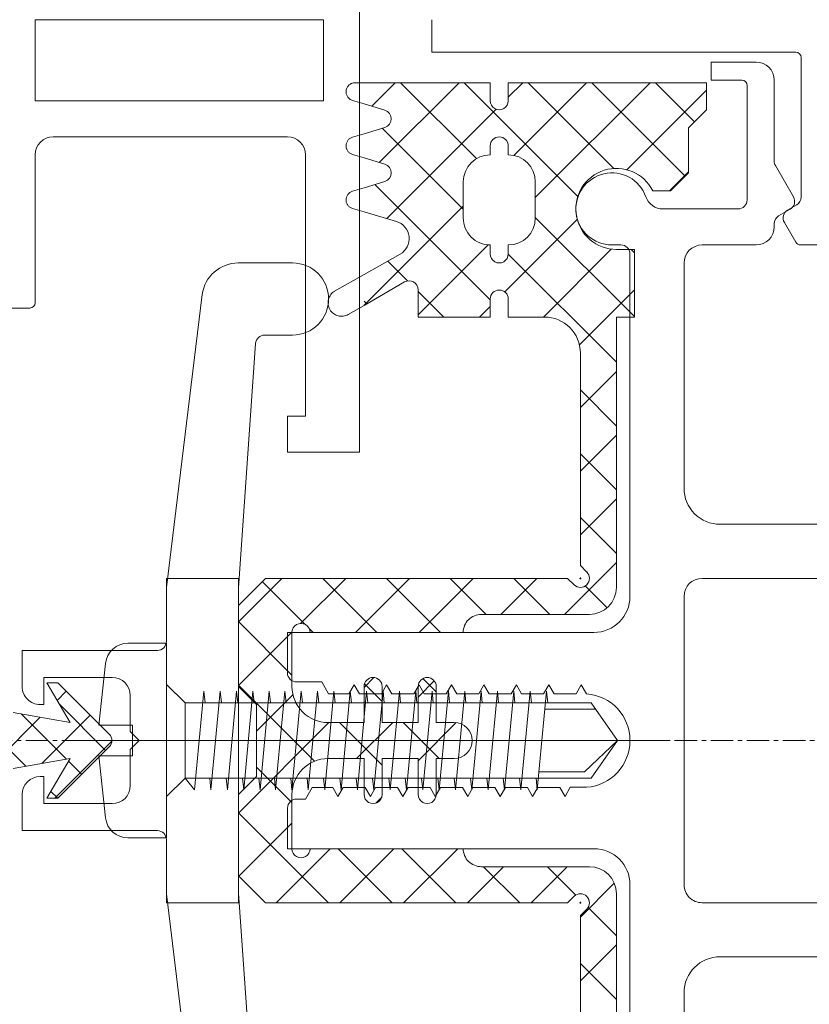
# Model space of a CAD drawing. Header units: inches. Extents: x -647532 to 3008597, y -136987 to 2557681.
# Tile 84 of 153: x 45346 to 45390, y 40548 to 40602. Entities that reach past the tile are written whole.
import ezdxf
from ezdxf import colors
from ezdxf.entities.mleader import LeaderData, LeaderLine
from ezdxf.enums import TextEntityAlignment as Align
from ezdxf.math import Vec2, Vec3

# ---------------------------------------------------------------- set-up
doc = ezdxf.new("R2010")
doc.units = ezdxf.units.IN
doc.header["$MEASUREMENT"] = 0
doc.linetypes.add('BIAL-IT1I-KGD-001-IN-DWG-141 LEVEL 2 - OVERALL FIRE EXIT PLAN$0$CENTER', pattern=[2, 1.25, -0.25, 0.25, -0.25])
doc.linetypes.add('BIAL-IT1I-KGD-001-IN-DWG-141 LEVEL 2 - OVERALL FIRE EXIT PLAN$0$HIDDEN', pattern=[9.525, 6.35, -3.175])
doc.layers.add('ARCH', color=8, linetype='Continuous')
for name, color, linetype, lineweight in [('FURN', 8, 'Continuous', 5), ('FURN-HATCH', 8, 'Continuous', 5), ('YD-EXTERNAL 1', 8, 'Continuous', 5)]:
    doc.layers.add(name, color=color, linetype=linetype, lineweight=lineweight)
doc.styles.add('ARIAL', font='arial.ttf')
doc.styles.get("Standard").update_dxf_attribs({"font": 'arial.ttf'})

# ---------------------------------------------------------------- blocks, each defined once
blk = doc.blocks.new('BIAL-IT1I-KGD-001-IN-DWG-141 LEVEL 2 - OVERALL FIRE EXIT PLAN$0$A$C258E6B3D')
at = {"linetype": 'BIAL-IT1I-KGD-001-IN-DWG-141 LEVEL 2 - OVERALL FIRE EXIT PLAN$0$CENTER'}
for p, q in [((8455.52, 91.444), (8455.52, 776.348)), ((8455.52, 188.437), (8455.52, 221.07))]:
    blk.add_line(p, q, dxfattribs=at)
for p, q in [((8446.52, 300.964), (8446.52, 222.964)), ((8464.52, 222.964), (8464.52, 300.964)), ((8443.52, 233.964), (8443.52, 223.964)), ((8467.52, 223.964), (8467.52, 233.964)), ((8428.02, 229.364), (8428.02, 228.425)), ((8425.365, 228.464), (8417.62, 228.464)), ((8417.32, 228.164), (8417.32, 207.964)), ((8425.358, 228.035), (8423.618, 227.03)), ((8426.087, 227.713), (8425.798, 228.214)), ((8426.409, 227.214), (8426.041, 227.852)), ((8427.87, 228.165), (8426.77, 227.53)), ((8423.368, 226.964), (8418.87, 226.964)), ((8427.02, 226.964), (8426.842, 226.964)), ((8417.87, 225.964), (8417.87, 223.464)), ((8428.02, 222.964), (8428.02, 225.964)), ((8418.87, 223.464), (8418.87, 225.164)), ((8419.17, 225.464), (8425.52, 225.464)), ((8426.02, 224.964), (8426.02, 220.792)), ((8417.87, 223.464), (8418.87, 223.464)), ((8441.52, 221.964), (8429.02, 221.964)), ((8447.52, 221.964), (8463.52, 221.964)), ((8482.02, 221.964), (8469.52, 221.964)), ((8428.52, 218.964), (8447.52, 218.964)), ((8463.52, 218.964), (8482.52, 218.964)), ((8428.02, 217.964), (8428.02, 218.464)), ((8455.52, 218.272), (8453.424, 216.81)), ((8455.52, 218.272), (8457.253, 216.451)), ((8455.52, 218.272), (8457.615, 216.81)), ((8449.52, 216.964), (8449.52, 199.964)), ((8453.787, 214.24), (8453.787, 217.057)), ((8461.52, 199.964), (8461.52, 216.964)), ((8452.42, 216.264), (8452.927, 216.556)), ((8453.424, 194.285), (8453.424, 216.81)), ((8457.253, 213.915), (8457.253, 216.451)), ((8457.615, 194.285), (8457.615, 216.81)), ((8458.113, 216.556), (8458.113, 215.656)), ((8452.92, 215.975), (8452.42, 216.264)), ((8452.92, 214.752), (8452.92, 215.975)), ((8458.113, 215.656), (8458.62, 215.364)), ((8458.62, 215.364), (8458.12, 215.075)), ((8452.42, 214.464), (8452.92, 214.752)), ((8458.12, 215.075), (8458.12, 213.852)), ((8452.92, 214.175), (8452.42, 214.464)), ((8452.777, 214.334), (8453.424, 214.4)), ((8458.263, 213.82), (8452.777, 214.334)), ((8452.92, 212.952), (8452.92, 214.175)), ((8457.615, 213.752), (8458.263, 213.82)), ((8458.12, 213.852), (8458.62, 213.564)), ((8452.777, 213.427), (8453.424, 213.493)), ((8458.263, 212.913), (8452.777, 213.427)), ((8458.62, 213.564), (8458.12, 213.275)), ((8458.12, 213.275), (8458.12, 212.052)), ((8452.42, 212.664), (8452.92, 212.952)), ((8452.92, 212.375), (8452.42, 212.664)), ((8452.777, 212.52), (8453.424, 212.586)), ((8457.615, 212.845), (8458.263, 212.913)), ((8458.263, 212.006), (8452.777, 212.52)), ((8452.92, 211.152), (8452.92, 212.375)), ((8457.615, 211.938), (8458.263, 212.006)), ((8458.12, 212.052), (8458.62, 211.764)), ((8452.777, 211.613), (8453.424, 211.679)), ((8458.263, 211.098), (8452.777, 211.613)), ((8458.62, 211.764), (8458.12, 211.475)), ((8458.12, 211.475), (8458.12, 210.252)), ((8428.02, 211.214), (8428.52, 211.214)), ((8428.02, 211.214), (8428.52, 211.214)), ((8452.42, 210.864), (8452.92, 211.152)), ((8457.615, 211.031), (8458.263, 211.098)), ((8452.92, 210.575), (8452.42, 210.864)), ((8452.777, 210.706), (8453.424, 210.771)), ((8458.263, 210.191), (8452.777, 210.706)), ((8452.92, 209.352), (8452.92, 210.575)), ((8452.777, 209.799), (8453.424, 209.864)), ((8457.615, 210.124), (8458.263, 210.191)), ((8458.12, 210.252), (8458.62, 209.964)), ((8458.62, 209.964), (8458.12, 209.675)), ((8452.42, 209.064), (8452.92, 209.352)), ((8458.263, 209.284), (8452.777, 209.799)), ((8457.615, 209.217), (8458.263, 209.284)), ((8458.12, 209.675), (8458.12, 208.452)), ((8452.92, 208.775), (8452.42, 209.064)), ((8452.777, 208.891), (8453.424, 208.957)), ((8458.263, 208.377), (8452.777, 208.891)), ((8452.92, 207.552), (8452.92, 208.775)), ((8457.615, 208.31), (8458.263, 208.377)), ((8458.12, 208.452), (8458.62, 208.164)), ((8417.32, 207.964), (8415.52, 207.964)), ((8452.777, 207.984), (8453.424, 208.05)), ((8458.263, 207.47), (8452.777, 207.984)), ((8458.62, 208.164), (8458.12, 207.875)), ((8458.12, 207.875), (8458.12, 206.652)), ((8452.42, 207.264), (8452.92, 207.552)), ((8452.92, 206.975), (8452.42, 207.264)), ((8452.777, 207.077), (8453.424, 207.143)), ((8458.263, 206.563), (8452.777, 207.077)), ((8457.615, 207.402), (8458.263, 207.47)), ((8452.92, 205.752), (8452.92, 206.975)), ((8457.615, 206.495), (8458.263, 206.563)), ((8458.12, 206.652), (8458.62, 206.364)), ((8452.777, 206.17), (8453.424, 206.236)), ((8458.263, 205.656), (8452.777, 206.17)), ((8458.62, 206.364), (8458.12, 206.075)), ((8458.12, 206.075), (8458.12, 204.852)), ((8452.42, 205.464), (8452.92, 205.752)), ((8452.92, 205.175), (8452.42, 205.464)), ((8457.615, 205.588), (8458.263, 205.656)), ((8420.194, 204.214), (8420.546, 205.372)), ((8420.194, 204.214), (8420.546, 205.372)), ((8452.777, 205.263), (8453.424, 205.329)), ((8458.263, 204.748), (8452.777, 205.263)), ((8452.92, 203.952), (8452.92, 205.175)), ((8452.777, 204.356), (8453.424, 204.421)), ((8458.263, 203.841), (8452.777, 204.356)), ((8457.615, 204.681), (8458.263, 204.748)), ((8458.12, 204.852), (8458.62, 204.564)), ((8458.62, 204.564), (8458.12, 204.275)), ((8413.52, 203.964), (8439.52, 203.964)), ((8439.52, 203.964), (8439.52, 199.964)), ((8452.42, 203.664), (8452.92, 203.952)), ((8457.615, 203.774), (8458.263, 203.841)), ((8458.12, 204.275), (8458.12, 203.052)), ((8452.92, 203.375), (8452.42, 203.664)), ((8452.777, 203.449), (8453.424, 203.514)), ((8458.263, 202.934), (8452.777, 203.449)), ((8452.92, 202.239), (8452.92, 203.375)), ((8457.615, 202.867), (8458.263, 202.934)), ((8458.12, 203.052), (8458.62, 202.764)), ((8458.62, 202.764), (8458.12, 202.475)), ((8452.27, 201.864), (8452.92, 202.239)), ((8452.777, 202.541), (8453.424, 202.607)), ((8458.263, 202.027), (8452.777, 202.541)), ((8458.12, 202.475), (8458.12, 201.339)), ((8415.52, 201.964), (8415.52, 185.964)), ((8420.02, 201.964), (8415.52, 201.964)), ((8420.02, 185.964), (8420.02, 201.964)), ((8452.27, 200.464), (8452.27, 201.864)), ((8452.777, 201.634), (8453.424, 201.7)), ((8458.263, 201.12), (8452.777, 201.634)), ((8457.615, 201.96), (8458.263, 202.027)), ((8457.615, 201.052), (8458.263, 201.12)), ((8458.12, 201.339), (8458.77, 200.964)), ((8437.52, 200.964), (8423.02, 200.964)), ((8437.52, 199.964), (8437.52, 200.964)), ((8452.777, 200.727), (8453.424, 200.793)), ((8458.263, 200.213), (8452.777, 200.727)), ((8458.77, 200.964), (8458.77, 200.464)), ((8429.02, 197.223), (8429.02, 200.244)), ((8433.02, 200.244), (8433.02, 198.695)), ((8457.615, 200.145), (8458.263, 200.213)), ((8422.02, 199.964), (8422.02, 186.964)), ((8439.52, 199.964), (8437.52, 199.964)), ((8449.52, 199.964), (8451.77, 199.964)), ((8452.777, 199.82), (8453.424, 199.886)), ((8458.263, 199.306), (8452.777, 199.82)), ((8459.27, 199.964), (8461.52, 199.964)), ((8452.777, 198.956), (8453.424, 199.021)), ((8458.263, 198.441), (8452.777, 198.956)), ((8457.615, 199.238), (8458.263, 199.306)), ((8457.615, 198.374), (8458.263, 198.441)), ((8433.485, 198.197), (8447.048, 197.248)), ((8452.777, 198.048), (8453.424, 198.114)), ((8458.263, 197.534), (8452.777, 198.048)), ((8477.555, 198.197), (8463.992, 197.248)), ((8463.826, 197.244), (8446.52, 197.244)), ((8446.52, 197.244), (8446.52, 193.244)), ((8447.214, 197.244), (8464.52, 197.244)), ((8448.02, 197.244), (8452.52, 197.244)), ((8448.02, 197.244), (8452.52, 197.244)), ((8457.615, 197.467), (8458.263, 197.534)), ((8458.307, 197.244), (8463.02, 197.244)), ((8458.307, 197.244), (8463.02, 197.244)), ((8464.52, 197.244), (8464.52, 193.244)), ((8452.777, 197.141), (8453.424, 197.207)), ((8458.263, 196.627), (8452.777, 197.141)), ((8452.777, 196.234), (8453.424, 196.3)), ((8458.263, 195.72), (8452.777, 196.234)), ((8457.615, 196.559), (8458.263, 196.627)), ((8457.615, 195.652), (8458.263, 195.72)), ((8447.02, 193.244), (8430.776, 195.238)), ((8452.777, 195.327), (8453.424, 195.393)), ((8452.777, 195.327), (8453.424, 195.393)), ((8458.249, 194.806), (8452.777, 195.327)), ((8464.02, 193.244), (8480.264, 195.238)), ((8457.615, 194.285), (8458.249, 194.806)), ((8453.424, 194.285), (8452.417, 193.244)), ((8457.615, 194.285), (8453.424, 194.285)), ((8457.615, 194.285), (8458.623, 193.244)), ((8446.52, 193.244), (8450.02, 193.244)), ((8450.02, 193.244), (8447.02, 193.244)), ((8450.122, 191.115), (8450.122, 193.244)), ((8460.917, 193.244), (8450.122, 193.244)), ((8460.917, 191.115), (8460.917, 193.244)), ((8461.02, 193.244), (8464.02, 193.244)), ((8464.52, 193.244), (8461.02, 193.244)), ((8450.52, 192.744), (8450.52, 185.244)), ((8450.52, 185.244), (8450.52, 192.744)), ((8460.52, 185.244), (8460.52, 192.744)), ((8460.52, 192.744), (8460.52, 185.244)), ((8453.02, 191.244), (8455.02, 191.244)), ((8455.02, 191.244), (8453.02, 191.244)), ((8454.669, 189.5), (8454.669, 191.364)), ((8456.371, 191.364), (8454.669, 191.364)), ((8455.02, 191.244), (8455.52, 191.744)), ((8455.52, 191.744), (8455.02, 191.244)), ((8455.52, 191.744), (8456.02, 191.244)), ((8456.02, 191.244), (8455.52, 191.744)), ((8456.02, 191.244), (8458.02, 191.244)), ((8458.02, 191.244), (8456.02, 191.244)), ((8456.371, 189.5), (8456.371, 191.364)), ((8452.02, 186.444), (8452.02, 190.244)), ((8452.02, 190.244), (8452.02, 186.444)), ((8458.72, 187.055), (8455.555, 190.22)), ((8459.02, 190.244), (8459.02, 186.444)), ((8459.02, 186.444), (8459.02, 190.244)), ((8451.238, 189.872), (8454.669, 189.5)), ((8455.166, 190.075), (8452.32, 187.228)), ((8453.508, 187.309), (8456.073, 189.875)), ((8458.72, 187.228), (8455.874, 190.075)), ((8456.371, 189.5), (8459.802, 189.872)), ((8456.796, 186.328), (8454.108, 189.016)), ((8456.664, 187.815), (8457.399, 188.549)), ((8452.32, 186.618), (8454.52, 187.899)), ((8453.29, 187.183), (8452.782, 187.69)), ((8454.52, 187.899), (8453.966, 184.747)), ((8454.045, 185.195), (8456.554, 187.704)), ((8457.074, 184.747), (8456.52, 187.899)), ((8456.52, 187.899), (8458.72, 186.618)), ((8452.32, 187.228), (8452.32, 186.618)), ((8458.341, 186.839), (8458.72, 187.219)), ((8458.72, 186.618), (8458.72, 187.228)), ((8453.52, 186.444), (8452.02, 186.444)), ((8452.02, 186.444), (8453.52, 186.444)), ((8453.52, 186.244), (8453.52, 186.444)), ((8453.52, 186.444), (8453.52, 186.244)), ((8457.52, 186.444), (8457.52, 186.244)), ((8459.02, 186.444), (8457.52, 186.444)), ((8457.52, 186.444), (8459.02, 186.444)), ((8457.52, 186.244), (8457.52, 186.444)), ((8415.52, 185.964), (8420.02, 185.964)), ((8423.02, 185.964), (8431.22, 185.964)), ((8458.6, 181.872), (8454.229, 186.243)), ((8431.52, 185.664), (8431.52, 184.264)), ((8450.52, 185.244), (8452.52, 185.244)), ((8452.52, 185.244), (8450.52, 185.244)), ((8453.081, 181.58), (8456.951, 185.449)), ((8458.52, 185.244), (8460.52, 185.244)), ((8460.52, 185.244), (8458.52, 185.244))]:
    blk.add_line(p, q)
at = {"linetype": 'Continuous'}
for p, q in [((8419.02, 212.214), (8419.02, 223.214)), ((8419.02, 223.214), (8420.52, 223.214)), ((8419.02, 212.214), (8419.02, 223.214)), ((8419.02, 223.214), (8420.52, 223.214)), ((8420.52, 223.214), (8421.52, 222.214)), ((8420.52, 223.214), (8421.52, 222.214)), ((8421.52, 222.214), (8424.02, 222.214)), ((8421.52, 222.214), (8424.02, 222.214)), ((8424.02, 222.214), (8425.02, 221.214)), ((8424.02, 222.214), (8425.02, 221.214)), ((8425.02, 221.214), (8425.02, 220.229)), ((8425.02, 221.214), (8425.02, 220.229)), ((8428.27, 218.214), (8428.27, 219.214)), ((8428.27, 219.214), (8432.02, 219.214)), ((8428.27, 218.214), (8428.27, 219.214)), ((8428.27, 219.214), (8432.02, 219.214)), ((8432.02, 219.214), (8432.02, 218.214)), ((8432.02, 219.214), (8432.02, 218.214)), ((8432.02, 218.214), (8447.02, 218.214)), ((8432.02, 218.214), (8447.02, 218.214)), ((8464.02, 218.214), (8479.02, 218.214)), ((8464.02, 218.214), (8479.02, 218.214)), ((8445.813, 216.214), (8446.168, 216.569)), ((8445.813, 216.214), (8446.168, 216.569)), ((8448.52, 210.714), (8448.52, 216.714)), ((8448.52, 210.714), (8448.52, 216.714)), ((8462.52, 216.714), (8462.52, 210.714)), ((8462.52, 216.714), (8462.52, 210.714)), ((8465.227, 216.214), (8464.872, 216.569)), ((8465.227, 216.214), (8464.872, 216.569)), ((8434.02, 216.214), (8445.813, 216.214)), ((8434.02, 216.214), (8445.813, 216.214)), ((8446.471, 216.214), (8446.571, 216.214)), ((8446.471, 216.214), (8446.571, 216.214)), ((8446.52, 215.506), (8446.877, 215.864)), ((8446.52, 215.506), (8446.877, 215.864)), ((8446.521, 216.164), (8446.521, 216.264)), ((8446.521, 216.164), (8446.521, 216.264)), ((8446.877, 215.864), (8446.877, 215.864)), ((8446.877, 215.864), (8446.877, 215.864)), ((8464.163, 215.864), (8464.163, 215.864)), ((8464.52, 215.506), (8464.163, 215.864)), ((8464.163, 215.864), (8464.163, 215.864)), ((8464.52, 215.506), (8464.163, 215.864)), ((8464.569, 216.214), (8464.469, 216.214)), ((8464.569, 216.214), (8464.469, 216.214)), ((8464.519, 216.164), (8464.519, 216.264)), ((8464.519, 216.164), (8464.519, 216.264)), ((8477.02, 216.214), (8465.227, 216.214)), ((8477.02, 216.214), (8465.227, 216.214)), ((8446.52, 215.506), (8446.52, 198.744)), ((8446.52, 215.506), (8446.52, 198.744)), ((8446.52, 215.506), (8446.52, 198.744)), ((8446.52, 215.506), (8446.52, 198.744)), ((8464.52, 198.744), (8464.52, 215.506)), ((8464.52, 198.744), (8464.52, 215.506)), ((8432.02, 212.214), (8432.02, 214.214)), ((8432.02, 212.214), (8432.02, 214.214)), ((8424.52, 213.714), (8426.52, 213.714)), ((8424.52, 213.714), (8426.52, 213.714)), ((8420.02, 212.214), (8419.02, 212.214)), ((8420.02, 212.214), (8419.02, 212.214)), ((8422.52, 212.214), (8423.02, 212.214)), ((8422.52, 212.214), (8423.02, 212.214)), ((8428.02, 212.214), (8428.52, 212.214)), ((8428.02, 212.214), (8428.52, 212.214)), ((8432.02, 212.214), (8431.02, 212.214)), ((8432.02, 212.214), (8431.02, 212.214)), ((8419.02, 204.214), (8419.02, 211.214)), ((8419.02, 211.214), (8420.02, 211.214)), ((8419.02, 204.214), (8419.02, 211.214)), ((8419.02, 211.214), (8420.02, 211.214)), ((8422.52, 211.214), (8423.02, 211.214)), ((8422.52, 211.214), (8423.02, 211.214)), ((8432.02, 211.214), (8431.02, 211.214)), ((8432.02, 211.214), (8431.02, 211.214)), ((8432.02, 207.214), (8432.02, 211.214)), ((8432.02, 207.214), (8432.02, 211.214)), ((8424.52, 209.714), (8426.52, 209.714)), ((8424.52, 209.714), (8426.52, 209.714)), ((8449.52, 201.214), (8449.52, 209.714)), ((8449.52, 201.214), (8449.52, 209.714)), ((8461.52, 209.714), (8461.52, 201.214)), ((8461.52, 209.714), (8461.52, 201.214)), ((8454.52, 209.214), (8454.52, 208.214)), ((8454.52, 209.214), (8454.52, 208.214)), ((8456.52, 208.214), (8456.52, 209.214)), ((8456.52, 208.214), (8456.52, 209.214)), ((8454.52, 208.214), (8452.52, 208.214)), ((8454.52, 208.214), (8452.52, 208.214)), ((8458.52, 208.214), (8456.52, 208.214)), ((8458.52, 208.214), (8456.52, 208.214)), ((8432.02, 207.214), (8430.507, 207.214)), ((8432.02, 207.214), (8430.507, 207.214)), ((8452.52, 207.214), (8454.52, 207.214)), ((8452.52, 207.214), (8454.52, 207.214)), ((8454.52, 207.214), (8454.52, 205.214)), ((8454.52, 207.214), (8454.52, 205.214)), ((8456.52, 207.214), (8458.52, 207.214)), ((8456.52, 205.214), (8456.52, 207.214)), ((8456.52, 207.214), (8458.52, 207.214)), ((8456.52, 205.214), (8456.52, 207.214)), ((8426.187, 204.214), (8426.712, 206.005)), ((8426.187, 204.214), (8426.712, 206.005)), ((8429.663, 204.214), (8428.535, 206.215)), ((8429.663, 204.214), (8428.535, 206.215)), ((8431.373, 204.214), (8430.074, 206.464)), ((8431.373, 204.214), (8430.074, 206.464)), ((8421.846, 204.214), (8421.494, 205.372)), ((8421.846, 204.214), (8421.494, 205.372)), ((8423.194, 204.214), (8423.546, 205.372)), ((8423.194, 204.214), (8423.546, 205.372)), ((8424.846, 204.214), (8424.494, 205.372)), ((8424.846, 204.214), (8424.494, 205.372)), ((8454.52, 205.214), (8452.52, 205.214)), ((8454.52, 205.214), (8452.52, 205.214)), ((8458.52, 205.214), (8456.52, 205.214)), ((8458.52, 205.214), (8456.52, 205.214)), ((8452.52, 204.214), (8454.52, 204.214)), ((8452.52, 204.214), (8454.52, 204.214)), ((8454.52, 204.214), (8454.52, 202.214)), ((8454.52, 204.214), (8454.52, 202.214)), ((8456.52, 204.214), (8458.52, 204.214)), ((8456.52, 202.214), (8456.52, 204.214)), ((8456.52, 204.214), (8458.52, 204.214)), ((8456.52, 202.214), (8456.52, 204.214)), ((8452.52, 200.214), (8449.52, 200.214)), ((8452.52, 200.214), (8449.52, 200.214)), ((8461.52, 200.214), (8458.52, 200.214)), ((8461.52, 200.214), (8458.52, 200.214)), ((8448.02, 197.244), (8446.52, 198.744)), ((8448.02, 197.244), (8446.52, 198.744)), ((8463.02, 197.244), (8464.52, 198.744)), ((8463.02, 197.244), (8464.52, 198.744)), ((8452.52, 197.244), (8453.52, 198.244)), ((8452.52, 197.244), (8453.52, 198.244)), ((8453.52, 198.244), (8457.52, 198.244)), ((8453.52, 198.244), (8457.52, 198.244)), ((8458.52, 197.244), (8457.52, 198.244)), ((8458.52, 197.244), (8457.52, 198.244))]:
    blk.add_line(p, q, dxfattribs=at)
at = {"lineweight": -3, "ltscale": 1000}
for p, q in [((8423.847, 218.797), (8419.43, 223.214)), ((8423.847, 218.797), (8419.43, 223.214)), ((8419.02, 220.379), (8421.187, 222.546)), ((8419.02, 220.379), (8421.187, 222.546)), ((8419.02, 216.843), (8424.205, 222.028)), ((8419.02, 216.843), (8424.205, 222.028)), ((8425.02, 221.159), (8423.966, 222.214)), ((8425.02, 221.159), (8423.966, 222.214)), ((8425.395, 213.714), (8419.02, 220.088)), ((8425.395, 213.714), (8419.02, 220.088)), ((8426.497, 213.714), (8431.997, 219.214)), ((8426.497, 213.714), (8431.997, 219.214)), ((8428.27, 219.022), (8428.461, 219.214)), ((8428.27, 219.022), (8428.461, 219.214)), ((8433.556, 216.159), (8430.501, 219.214)), ((8433.556, 216.159), (8430.501, 219.214)), ((8419.02, 213.308), (8423.775, 218.063)), ((8419.02, 213.308), (8423.775, 218.063)), ((8428.533, 212.214), (8434.532, 218.214)), ((8428.533, 212.214), (8434.532, 218.214)), ((8437.037, 216.214), (8435.037, 218.214)), ((8437.037, 216.214), (8435.037, 218.214)), ((8436.068, 216.214), (8438.068, 218.214)), ((8436.068, 216.214), (8438.068, 218.214)), ((8440.572, 216.214), (8438.572, 218.214)), ((8440.572, 216.214), (8438.572, 218.214)), ((8439.603, 216.214), (8441.603, 218.214)), ((8439.603, 216.214), (8441.603, 218.214)), ((8444.108, 216.214), (8442.108, 218.214)), ((8444.108, 216.214), (8442.108, 218.214)), ((8443.139, 216.214), (8445.139, 218.214)), ((8443.139, 216.214), (8445.139, 218.214)), ((8448.52, 215.337), (8445.644, 218.214)), ((8448.52, 215.337), (8445.644, 218.214)), ((8465.321, 216.214), (8463.438, 218.096)), ((8465.321, 216.214), (8463.438, 218.096)), ((8464.78, 216.641), (8466.352, 218.214)), ((8464.78, 216.641), (8466.352, 218.214)), ((8468.857, 216.214), (8466.857, 218.214)), ((8468.857, 216.214), (8466.857, 218.214)), ((8467.888, 216.214), (8469.888, 218.214)), ((8467.888, 216.214), (8469.888, 218.214)), ((8432.02, 214.159), (8428.252, 217.928)), ((8432.02, 214.159), (8428.252, 217.928)), ((8446.943, 216.482), (8448.155, 217.694)), ((8446.943, 216.482), (8448.155, 217.694)), ((8423.052, 212.521), (8419.02, 216.553)), ((8423.052, 212.521), (8419.02, 216.553)), ((8421.462, 212.214), (8425.322, 216.074)), ((8421.462, 212.214), (8425.322, 216.074)), ((8430.43, 212.214), (8426.603, 216.04)), ((8430.43, 212.214), (8426.603, 216.04)), ((8462.52, 214.381), (8464.093, 215.954)), ((8462.52, 214.381), (8464.093, 215.954)), ((8464.52, 213.479), (8462.52, 215.479)), ((8464.52, 213.479), (8462.52, 215.479)), ((8446.52, 212.523), (8448.52, 214.523)), ((8446.52, 212.523), (8448.52, 214.523)), ((8448.52, 211.801), (8446.52, 213.801)), ((8448.52, 211.801), (8446.52, 213.801)), ((8419.824, 212.214), (8419.02, 213.017)), ((8419.824, 212.214), (8419.02, 213.017)), ((8462.52, 210.846), (8464.52, 212.846)), ((8462.52, 210.846), (8464.52, 212.846)), ((8419.02, 209.772), (8421.462, 212.214)), ((8419.02, 209.772), (8421.462, 212.214)), ((8428.532, 212.214), (8428.533, 212.214)), ((8428.532, 212.214), (8428.533, 212.214)), ((8430.624, 212.019), (8430.43, 212.214)), ((8430.624, 212.019), (8430.43, 212.214)), ((8426.558, 205.479), (8420.491, 211.546)), ((8426.558, 205.479), (8420.491, 211.546)), ((8464.52, 209.944), (8462.52, 211.944)), ((8464.52, 209.944), (8462.52, 211.944)), ((8424.665, 204.81), (8431.068, 211.214)), ((8424.665, 204.81), (8431.068, 211.214)), ((8431.895, 207.214), (8428.015, 211.093)), ((8431.895, 207.214), (8428.015, 211.093)), ((8432.02, 210.624), (8431.43, 211.214)), ((8432.02, 210.624), (8431.43, 211.214)), ((8446.52, 208.988), (8448.52, 210.988)), ((8446.52, 208.988), (8448.52, 210.988)), ((8419.02, 206.237), (8423.231, 210.447)), ((8419.02, 206.237), (8423.231, 210.447)), ((8449.52, 207.266), (8446.52, 210.266)), ((8449.52, 207.266), (8446.52, 210.266)), ((8423.449, 205.053), (8419.02, 209.482)), ((8423.449, 205.053), (8419.02, 209.482)), ((8421.54, 205.221), (8426.033, 209.714)), ((8421.54, 205.221), (8426.033, 209.714)), ((8431.359, 204.214), (8425.859, 209.714)), ((8431.359, 204.214), (8425.859, 209.714)), ((8456.644, 207.214), (8454.527, 209.33)), ((8456.644, 207.214), (8454.527, 209.33)), ((8464.52, 206.408), (8461.52, 209.408)), ((8464.52, 206.408), (8461.52, 209.408)), ((8461.52, 206.31), (8464.52, 209.31)), ((8461.52, 206.31), (8464.52, 209.31)), ((8430.604, 207.214), (8432.02, 208.63)), ((8430.604, 207.214), (8432.02, 208.63)), ((8446.52, 205.452), (8449.52, 208.452)), ((8446.52, 205.452), (8449.52, 208.452)), ((8452.08, 207.477), (8452.817, 208.214)), ((8452.08, 207.477), (8452.817, 208.214)), ((8454.52, 206.381), (8456.52, 208.381)), ((8454.52, 206.381), (8456.52, 208.381)), ((8453.108, 207.214), (8452.213, 208.108)), ((8453.108, 207.214), (8452.213, 208.108)), ((8428.921, 205.531), (8430.015, 206.625)), ((8428.921, 205.531), (8430.015, 206.625)), ((8449.52, 203.73), (8446.52, 206.73)), ((8449.52, 203.73), (8446.52, 206.73)), ((8420.324, 204.642), (8419.02, 205.946)), ((8420.324, 204.642), (8419.02, 205.946)), ((8456.52, 203.801), (8454.52, 205.801)), ((8456.52, 203.801), (8454.52, 205.801)), ((8464.52, 202.873), (8461.52, 205.873)), ((8464.52, 202.873), (8461.52, 205.873)), ((8461.52, 202.775), (8464.52, 205.775)), ((8461.52, 202.775), (8464.52, 205.775)), ((8446.52, 201.917), (8449.52, 204.917)), ((8446.52, 201.917), (8449.52, 204.917)), ((8452.374, 204.235), (8453.352, 205.214)), ((8452.374, 204.235), (8453.352, 205.214)), ((8454.52, 202.846), (8456.888, 205.214)), ((8454.52, 202.846), (8456.888, 205.214)), ((8458.998, 204.859), (8458.665, 205.192)), ((8458.998, 204.859), (8458.665, 205.192)), ((8431.139, 204.214), (8431.287, 204.362)), ((8431.139, 204.214), (8431.287, 204.362)), ((8452.572, 204.214), (8452.022, 204.763)), ((8452.572, 204.214), (8452.022, 204.763)), ((8449.02, 200.695), (8446.52, 203.195)), ((8449.02, 200.695), (8446.52, 203.195)), ((8459.542, 197.244), (8454.52, 202.266)), ((8459.542, 197.244), (8454.52, 202.266)), ((8459.525, 197.244), (8464.52, 202.239)), ((8459.525, 197.244), (8464.52, 202.239)), ((8464.52, 199.337), (8461.52, 202.337)), ((8464.52, 199.337), (8461.52, 202.337)), ((8449.302, 201.164), (8449.52, 201.381)), ((8449.302, 201.164), (8449.52, 201.381)), ((8452.453, 197.244), (8456.668, 201.458)), ((8452.453, 197.244), (8456.668, 201.458)), ((8446.701, 198.562), (8449.07, 200.931)), ((8446.701, 198.562), (8449.07, 200.931)), ((8448.918, 197.244), (8451.888, 200.214)), ((8448.918, 197.244), (8451.888, 200.214)), ((8452.471, 197.244), (8449.501, 200.214)), ((8452.471, 197.244), (8449.501, 200.214)), ((8455.007, 198.244), (8452.983, 200.268)), ((8455.007, 198.244), (8452.983, 200.268)), ((8456.989, 198.244), (8458.959, 200.214)), ((8456.989, 198.244), (8458.959, 200.214)), ((8463.049, 197.273), (8460.108, 200.214)), ((8463.049, 197.273), (8460.108, 200.214)), ((8448.936, 197.244), (8446.52, 199.659)), ((8448.936, 197.244), (8446.52, 199.659))]:
    blk.add_line(p, q, dxfattribs=at)
at = {"linetype": 'BIAL-IT1I-KGD-001-IN-DWG-141 LEVEL 2 - OVERALL FIRE EXIT PLAN$0$HIDDEN'}
for p, q in [((8419.02, 203.714), (8419.02, 204.214)), ((8419.02, 203.714), (8419.02, 204.214)), ((8420, 203.574), (8420.194, 204.214)), ((8420, 203.574), (8420.194, 204.214)), ((8422.043, 203.563), (8421.846, 204.214)), ((8422.043, 203.563), (8421.846, 204.214)), ((8422.997, 203.563), (8423.194, 204.214)), ((8422.997, 203.563), (8423.194, 204.214)), ((8425.043, 203.563), (8424.846, 204.214)), ((8425.043, 203.563), (8424.846, 204.214)), ((8425.997, 203.563), (8426.187, 204.214)), ((8425.997, 203.563), (8426.187, 204.214)), ((8430.59, 202.57), (8429.663, 204.214)), ((8430.59, 202.57), (8429.663, 204.214)), ((8431.878, 203.339), (8431.373, 204.214)), ((8431.878, 203.339), (8431.373, 204.214))]:
    blk.add_line(p, q, dxfattribs=at)
for centre, radius, start, end in [((8417.62, 228.164), 0.3, 90, 180), ((8425.365, 227.964), 0.5, 30, 90), ((8427.72, 228.425), 0.3, 300, 360), ((8425.608, 227.602), 0.5, 30, 120), ((8426.52, 227.963), 0.5, 210, 300), ((8418.87, 225.964), 1, 90, 180), ((8423.368, 227.464), 0.5, 270, 300), ((8426.842, 227.464), 0.5, 210, 270), ((8427.02, 225.964), 1, 0, 90), ((8419.17, 225.164), 0.3, 90, 180), ((8425.52, 224.964), 0.5, 360, 90), ((8441.52, 223.964), 2, 270, 0), ((8469.52, 223.964), 2, 180, 270), ((8429.02, 222.964), 1, 180, 270), ((8447.52, 222.964), 1, 180, 270), ((8463.52, 222.964), 1, 270, 0), ((8425.02, 220.792), 1, 289.4712, 360), ((8426.02, 217.964), 2, 109.4712, 0.0049), ((8428.52, 218.464), 0.5, 90, 180), ((8447.52, 216.964), 2, 0, 90), ((8455.52, 216.364), 2.6, 4.2528, 175.7472), ((8463.52, 216.964), 2, 90, 180), ((8428.52, 211.714), 0.5, 270, 90), ((8428.52, 211.714), 0.5, 270, 90), ((8431.02, 200.244), 2, 0, 180), ((8423.02, 199.964), 1, 90, 180), ((8451.77, 200.464), 0.5, 270, 0), ((8459.27, 200.464), 0.5, 180, 270), ((8433.52, 198.695), 0.5, 180, 266), ((8447.214, 200.244), 3, 266.8202, 270), ((8463.826, 200.244), 3, 270, 273.1798), ((8431.02, 197.223), 2, 180, 263), ((8450.02, 192.744), 0.5, 0, 90), ((8450.02, 192.744), 0.5, 0, 90), ((8461.02, 192.744), 0.5, 90, 180), ((8461.02, 192.744), 0.5, 90, 180), ((8453.02, 190.244), 1, 90, 180), ((8453.02, 190.244), 1, 90, 180), ((8458.02, 190.244), 1, 0, 90), ((8458.02, 190.244), 1, 0, 90), ((8451.372, 191.115), 1.25, 180, 263.8226), ((8459.667, 191.115), 1.25, 276.1774, 0), ((8455.52, 189.721), 0.5, 45, 135), ((8423.02, 186.964), 1, 180, 270), ((8431.22, 185.664), 0.3, 0, 90), ((8452.52, 186.244), 1, 270, 0), ((8452.52, 186.244), 1, 270, 0), ((8458.52, 186.244), 1, 180, 270), ((8458.52, 186.244), 1, 180, 270)]:
    blk.add_arc(centre, radius, start, end)
at = {"linetype": 'Continuous'}
for centre, radius, start, end in [((8426.02, 218.214), 2.25, 116.3878, 0), ((8426.02, 218.214), 2.25, 116.3878, 0), ((8447.02, 216.714), 1.5, 0, 90), ((8447.02, 216.714), 1.5, 0, 90), ((8464.02, 216.714), 1.5, 90, 180), ((8464.02, 216.714), 1.5, 90, 180), ((8446.521, 216.214), 0.5, 315.5267, 135.1566), ((8446.521, 216.214), 0.5, 315.5267, 135.1566), ((8464.519, 216.214), 0.5, 44.8434, 224.4733), ((8464.519, 216.214), 0.5, 44.8434, 224.4733), ((8434.02, 214.214), 2, 89.9972, 179.9972), ((8434.02, 214.214), 2, 89.9972, 179.9972), ((8424.52, 212.214), 1.5, 90, 180), ((8424.52, 212.214), 1.5, 90, 180), ((8426.52, 212.214), 1.5, 360, 90), ((8426.52, 212.214), 1.5, 360, 90), ((8420.02, 211.714), 0.5, 270, 90), ((8420.02, 211.714), 0.5, 270, 90), ((8422.52, 211.714), 0.5, 90, 270), ((8422.52, 211.714), 0.5, 90, 270), ((8431.02, 211.714), 0.5, 90, 270), ((8431.02, 211.714), 0.5, 90, 270), ((8424.52, 211.214), 1.5, 180, 270), ((8424.52, 211.214), 1.5, 180, 270), ((8426.52, 211.214), 1.5, 270, 360), ((8426.52, 211.214), 1.5, 270, 360), ((8449.52, 210.714), 1, 179.9977, 270), ((8449.52, 210.714), 1, 179.9977, 270), ((8449.52, 210.714), 1, 179.9977, 270), ((8449.52, 210.714), 1, 179.9977, 270), ((8461.52, 210.714), 1, 270, 0), ((8461.52, 210.714), 1, 270, 0), ((8455.52, 209.214), 1, 0, 180), ((8455.52, 209.214), 1, 0, 180), ((8452.52, 207.714), 0.5, 90, 270), ((8452.52, 207.714), 0.5, 90, 270), ((8458.52, 207.714), 0.5, 270, 90), ((8458.52, 207.714), 0.5, 270, 90), ((8430.507, 206.714), 0.5, 90, 210), ((8430.507, 206.714), 0.5, 90, 210), ((8427.669, 205.715), 1, 30, 163.1187), ((8427.669, 205.715), 1, 30, 163.1187), ((8421.02, 205.214), 0.5, 18.4349, 161.5651), ((8421.02, 205.214), 0.5, 18.4349, 161.5651), ((8424.02, 205.214), 0.5, 18.4349, 161.5651), ((8424.02, 205.214), 0.5, 18.4349, 161.5651), ((8452.52, 204.714), 0.5, 90, 270), ((8452.52, 204.714), 0.5, 90, 270), ((8458.52, 204.714), 0.5, 270, 90), ((8458.52, 204.714), 0.5, 270, 90), ((8452.52, 202.214), 2, 270, 0), ((8452.52, 202.214), 2, 270, 0), ((8458.52, 202.214), 2, 180, 270), ((8458.52, 202.214), 2, 180, 270), ((8449.52, 200.714), 0.5, 89.9943, 270), ((8449.52, 200.714), 0.5, 89.9943, 270), ((8461.52, 200.714), 0.5, 270, 90.0057), ((8461.52, 200.714), 0.5, 270, 90.0057)]:
    blk.add_arc(centre, radius, start, end, dxfattribs=at)
at = {"linetype": 'BIAL-IT1I-KGD-001-IN-DWG-141 LEVEL 2 - OVERALL FIRE EXIT PLAN$0$HIDDEN'}
for centre, radius, start, end in [((8419.52, 203.714), 0.5, 180, 343.8272), ((8419.52, 203.714), 0.5, 180, 343.8272), ((8422.52, 203.714), 0.5, 197.5898, 342.4102), ((8422.52, 203.714), 0.5, 197.5898, 342.4102), ((8425.52, 203.714), 0.5, 197.5898, 342.4102), ((8425.52, 203.714), 0.5, 197.5898, 342.4102), ((8431.228, 202.964), 0.75, 210, 30), ((8431.228, 202.964), 0.75, 210, 30)]:
    blk.add_arc(centre, radius, start, end, dxfattribs=at)
blk = doc.blocks.new('_TagSlot')
at = {"color": 0, "linetype": 'ByBlock', "lineweight": -2, "transparency": 16777216}
for p, q in [((-4, 4), (4, 4)), ((-4, -4), (4, -4))]:
    blk.add_line(p, q, dxfattribs=at)
for centre, start, end in [((-4, 0), 90, 270), ((4, 0), 270, 90)]:
    blk.add_arc(centre, 4, start, end, dxfattribs=at)
at = {"layer": 'FURN', "color": 0, "transparency": 16777216, "style": 'ARIAL'}
blk.add_attdef('M-01', text='', height=2.5, dxfattribs=at).set_placement((0, -1.5), align=Align.CENTER)
blk = doc.blocks.new('_DotSmall')
at = {"color": 0, "linetype": 'ByBlock', "const_width": 0.5}
blk.add_lwpolyline([(-0.0625, 0, 1), (0.0625, 0, 1)], format="xyb", close=True, dxfattribs=at)
blk = doc.blocks.new('ARCH')
at = {"layer": 'YD-EXTERNAL 1', "rotation": 269.9999999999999}
blk.add_blockref('BIAL-IT1I-KGD-001-IN-DWG-141 LEVEL 2 - OVERALL FIRE EXIT PLAN$0$A$C258E6B3D', (45160.642, 49017.883), dxfattribs=at)
at = {"layer": 'FURN-HATCH', "linetype": 'Continuous'}
ml = blk.add_multileader_block('Standard', dxfattribs=at)
ml.set_content('_TagSlot', color=256, scale=-11.71875)
ml.set_attribute('M-01', 'VNR1', width=0)
ml.set_leader_properties(color=256, linetype='ByLayer', lineweight=-1)
ml.set_arrow_properties(name='DOTSMALL')
ml.build(insert=Vec2(0, 0))
ml.multileader.update_dxf_attribs({"dogleg_length": 115.809, "arrow_head_size": 28.235})
ctx = ml.context
ctx.base_point, ctx.char_height, ctx.arrow_head_size, ctx.landing_gap_size, ctx.plane_origin = Vec3(101476.346, 52296.962), 200, 28.235, 4, Vec3(100757.024, 52076.672)
notes = []
notes.append((ctx, [(0, (0, 0, 0), (0, 0), (1, 0), 1, [])]))
ctx.block.insert, ctx.block.rotation, ctx.block.scale = Vec3(101570.096, 52296.962), 3.141593, Vec3(-11.71875, 11.71875, 11.71875)
ml = blk.add_multileader_block('Standard', dxfattribs=at)
ml.set_content('_TagSlot', color=256, scale=-11.71875)
ml.set_attribute('M-01', 'VNR1', width=0)
ml.set_leader_properties(color=256, linetype='ByLayer', lineweight=-1)
ml.set_arrow_properties(name='DOTSMALL')
ml.build(insert=Vec2(0, 0))
ml.multileader.update_dxf_attribs({"dogleg_length": 115.809, "arrow_head_size": 28.235})
ctx = ml.context
ctx.base_point, ctx.char_height, ctx.arrow_head_size, ctx.landing_gap_size, ctx.plane_origin = Vec3(97954.669, 52254.917), 200, 28.235, 4, Vec3(97235.347, 52034.627)
notes.append((ctx, [(0, (0, 0, 0), (0, 0), (1, 0), 1, [])]))
ctx.block.insert, ctx.block.rotation, ctx.block.scale = Vec3(98048.419, 52254.917), 3.141593, Vec3(-11.71875, 11.71875, 11.71875)
ml = blk.add_multileader_block('Standard', dxfattribs=at)
ml.set_content('_TagSlot', color=256, scale=-11.71875)
ml.set_attribute('M-01', 'VNR1', width=0)
ml.set_leader_properties(color=256, linetype='ByLayer', lineweight=-1)
ml.set_arrow_properties(name='DOTSMALL')
ml.build(insert=Vec2(0, 0))
ml.multileader.update_dxf_attribs({"dogleg_length": 115.809, "arrow_head_size": 28.235})
ctx = ml.context
ctx.base_point, ctx.char_height, ctx.arrow_head_size, ctx.landing_gap_size, ctx.plane_origin = Vec3(99751.234, 51693.272), 200, 28.235, 4, Vec3(99031.911, 51472.982)
notes.append((ctx, [(0, (0, 0, 0), (0, 0), (1, 0), 1, [])]))
ctx.block.insert, ctx.block.rotation, ctx.block.scale = Vec3(99844.984, 51693.272), 3.141593, Vec3(-11.71875, 11.71875, 11.71875)
for ctx, leaders in notes:
    for number, flags, end, landing, length, lines in leaders:
        leader = LeaderData()
        leader.index, (leader.has_last_leader_line, leader.has_dogleg_vector, leader.attachment_direction) = number, flags
        leader.last_leader_point, leader.dogleg_vector, leader.dogleg_length = Vec3(end), Vec3(landing), length
        for number, points, colour, breaks in lines:
            line = LeaderLine()
            line.index, line.vertices, line.color, line.breaks = number, Vec3.list(points), colors.encode_raw_color(colour), breaks
            leader.lines.append(line)
        ctx.leaders.append(leader)

msp = doc.modelspace()

# ---------------------------------------------------------------- block references
at = {"layer": 'ARCH'}
msp.add_blockref('ARCH', (0, 0), dxfattribs=at)

doc.saveas('drawing.dxf')
